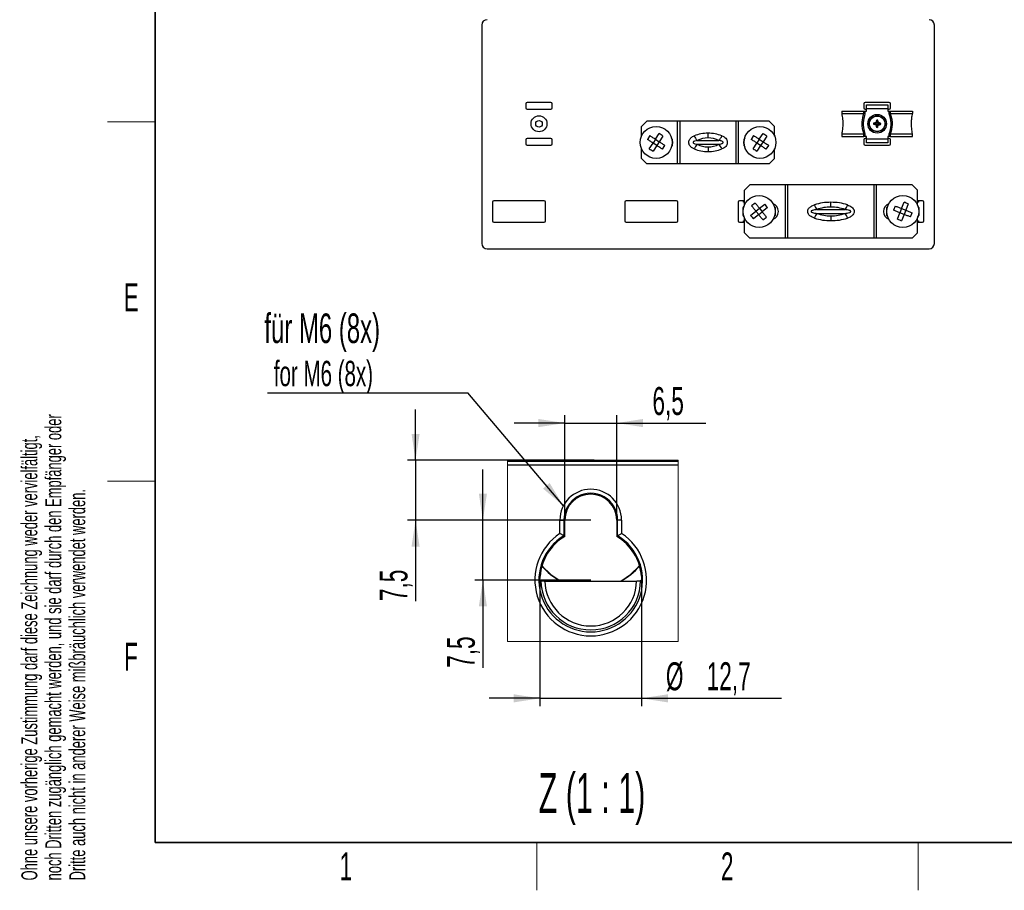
# Paper-space layout 'Blatt3' of a CAD drawing. Header units: millimetres. Extents: x 5 to 418, y 2 to 292.
# Tile 1 of 48: x 9 to 132, y 6 to 115. Entities that reach past the tile are written whole.
import ezdxf

# ---------------------------------------------------------------- set-up
doc = ezdxf.new("R2010")
doc.units = ezdxf.units.MM
doc.header["$PDSIZE"] = -1
doc.layers.add('SLD-0', color=7, linetype='Continuous')
doc.styles.add('SLDTEXTSTYLE0', font='TXT', dxfattribs={"width": 0.605})
doc.styles.add('SLDTEXTSTYLE2', font='TXT', dxfattribs={"width": 0.57})
doc.dimstyles.new('SLDDIMSTYLE3', dxfattribs={"dimtxt": 3.5, "dimasz": 3.302, "dimexe": 0, "dimexo": 0.0625, "dimgap": 0.875, "dimtad": 1, "dimrnd": 1e-09, "dimzin": 12, "dimdsep": 46, "dimtxsty": 'SLDTEXTSTYLE0', "dimsah": 1, "dimcen": 0.09, "dimadec": 0, "dimazin": 3, "dimtfac": 1, "dimtmove": 0, "dimatfit": 0, "dimfxl": 1, "dimfrac": 2, "dimtolj": 1, "dimtzin": 12, "dimarcsym": 0})
doc.dimstyles.new('SLDDIMSTYLE4', dxfattribs={"dimtxt": 3.5, "dimasz": 3.302, "dimexe": 0, "dimexo": 0.0625, "dimgap": 0.875, "dimtad": 1, "dimdec": 1, "dimrnd": 1e-09, "dimzin": 12, "dimdsep": 46, "dimtxsty": 'SLDTEXTSTYLE0', "dimsah": 1, "dimcen": 0.09, "dimadec": 0, "dimazin": 3, "dimtfac": 1, "dimtmove": 0, "dimatfit": 0, "dimfxl": 1, "dimfrac": 2, "dimtolj": 1, "dimtzin": 12, "dimarcsym": 0})
doc.dimstyles.new('SLDDIMSTYLE5', dxfattribs={"dimtxt": 0.18, "dimasz": 3.302, "dimexe": 0, "dimexo": 0.0625, "dimgap": 0, "dimtad": 0, "dimtih": 1, "dimtoh": 1, "dimdec": 0, "dimrnd": 1e-09, "dimzin": 0, "dimdsep": 46, "dimtxsty": 'Standard', "dimsah": 1, "dimcen": 0.09, "dimadec": 0, "dimazin": 0, "dimtfac": 3.302, "dimtdec": 0, "dimtofl": 0, "dimtmove": 0, "dimatfit": 3, "dimfxl": 1, "dimfrac": 2, "dimtolj": 1, "dimtzin": 0, "dimarcsym": 0})

# ---------------------------------------------------------------- blocks, each defined once
blk = doc.blocks.new('_D_20')
at = {"layer": 'SLD-0', "color": 7}
for p, q in [((58.58, 59.85), (58.58, 66.2)), ((80.94, 59.85), (57.58, 59.85)), ((58.58, 59.85), (58.58, 52.35)), ((80.52, 52.35), (57.58, 52.35)), ((58.58, 52.35), (58.58, 42.22))]:
    blk.add_line(p, q, dxfattribs=at)
for points in [[(58.58, 59.85), (59.09, 63.16), (58.08, 63.16)], [(58.58, 52.35), (58.08, 49.05), (59.09, 49.05)]]:
    blk.add_solid(points, dxfattribs=at)
at = {"layer": 'SLD-0', "color": 7, "insert": (54.07, 42.22), "char_height": 3.5, "attachment_point": 1, "rotation": 90, "style": 'SLDTEXTSTYLE0'}
blk.add_mtext('7,5', dxfattribs=at)
blk = doc.blocks.new('_D_21')
at = {"layer": 'SLD-0', "color": 7}
for p, q in [((67.01, 52.35), (67.01, 58.7)), ((80.52, 52.35), (66.01, 52.35)), ((67.01, 44.85), (67.01, 52.35)), ((80.52, 44.85), (66.01, 44.85)), ((67.01, 44.85), (67.01, 33.86))]:
    blk.add_line(p, q, dxfattribs=at)
for points in [[(67.01, 52.35), (67.52, 55.66), (66.51, 55.66)], [(67.01, 44.85), (66.51, 41.55), (67.52, 41.55)]]:
    blk.add_solid(points, dxfattribs=at)
at = {"layer": 'SLD-0', "color": 7, "insert": (62.5, 33.86), "char_height": 3.5, "attachment_point": 1, "rotation": 90, "style": 'SLDTEXTSTYLE0'}
blk.add_mtext('7,5', dxfattribs=at)
blk = doc.blocks.new('_D_22')
at = {"layer": 'SLD-0', "color": 7}
for p, q in [((77.27, 52.35), (77.27, 65.51)), ((83.77, 52.35), (83.77, 65.51)), ((77.27, 64.51), (70.92, 64.51)), ((77.27, 64.51), (83.77, 64.51)), ((83.77, 64.51), (94.92, 64.51))]:
    blk.add_line(p, q, dxfattribs=at)
for points in [[(77.27, 64.51), (73.97, 65.02), (73.97, 64)], [(83.77, 64.51), (87.07, 64), (87.07, 65.02)]]:
    blk.add_solid(points, dxfattribs=at)
at = {"layer": 'SLD-0', "color": 7, "insert": (88.24, 69.02), "char_height": 3.5, "attachment_point": 1, "style": 'SLDTEXTSTYLE0'}
blk.add_mtext('6,5', dxfattribs=at)
blk = doc.blocks.new('_D_23')
at = {"layer": 'SLD-0', "color": 7}
for p, q in [((74.16, 44.85), (74.16, 29.04)), ((86.88, 44.85), (86.88, 29.04)), ((74.16, 30.04), (67.81, 30.04)), ((74.16, 30.04), (86.88, 30.04)), ((86.88, 30.04), (104.38, 30.04))]:
    blk.add_line(p, q, dxfattribs=at)
for points in [[(74.16, 30.04), (70.86, 30.55), (70.86, 29.53)], [(86.88, 30.04), (90.18, 29.53), (90.18, 30.55)]]:
    blk.add_solid(points, dxfattribs=at)
at = {"layer": 'SLD-0', "color": 7, "char_height": 3.5, "attachment_point": 1, "style": 'SLDTEXTSTYLE0'}
for s, insert in [('%%c', (89.92, 34.55)), ('12,7', (95.03, 34.56))]:
    blk.add_mtext(s, dxfattribs=dict(at, insert=insert))
blk = doc.blocks.new('SW_NOTE_0_3')
at = {"layer": 'SLD-0', "color": 0}
blk.add_line((-25.08, 0), (0, 0), dxfattribs=at)
at = {"layer": 'SLD-0', "color": 0, "attachment_point": 1, "style": 'SLDTEXTSTYLE0'}
for s, insert, char_height in [('für M6 (8x)', (-25.49, 9.95), 3.7042), ('for M6 (8x)', (-24.3, 4.02), 3.175)]:
    blk.add_mtext(s, dxfattribs=dict(at, insert=insert, char_height=char_height))

psp = doc.layouts.new('Blatt3')

# ---------------------------------------------------------------- linework, layer by layer
at = {"color": 7, "linetype": 'Continuous', "lineweight": 25}
for p, q in [((66.8713, 114.3548), (66.8713, 86.9881)), ((123.538, 86.9881), (123.538, 114.3548)), ((72.3713, 104.4881), (72.3713, 103.9881)), ((75.538, 104.6548), (72.538, 104.6548)), ((72.538, 103.8215), (75.538, 103.8215)), ((75.7046, 103.9881), (75.7046, 104.4881)), ((111.938, 103.5715), (111.938, 103.2682)), ((111.938, 103.5715), (114.7243, 103.5715)), ((114.7046, 104.4881), (114.7046, 103.9881)), ((114.7243, 103.268), (114.7243, 103.5715)), ((114.7243, 103.5715), (114.848, 103.5715)), ((114.848, 103.5715), (114.848, 103.2463)), ((114.848, 103.5715), (115.038, 103.5715)), ((117.8713, 104.6548), (114.8713, 104.6548)), ((114.8713, 103.8215), (115.038, 103.8215)), ((115.038, 104.3548), (117.7046, 104.3548)), ((115.038, 103.8548), (115.038, 104.3548)), ((117.7046, 103.8548), (115.038, 103.8548)), ((115.038, 103.5715), (115.038, 103.8548)), ((117.7046, 104.3548), (117.7046, 103.8548)), ((117.7046, 103.8548), (117.7046, 103.5715)), ((117.7046, 103.8215), (117.8713, 103.8215)), ((117.7046, 103.5715), (117.8946, 103.5715)), ((117.8946, 103.2463), (117.8946, 103.5715)), ((117.8946, 103.5715), (118.0183, 103.5715)), ((118.0183, 103.5715), (118.0183, 103.268)), ((118.0183, 103.5715), (120.8046, 103.5715)), ((118.038, 103.9881), (118.038, 104.4881)), ((120.8046, 103.5715), (120.8046, 103.2682)), ((87.538, 102.3215), (86.8713, 101.6548)), ((91.3858, 102.3215), (87.538, 102.3215)), ((91.3858, 96.9881), (91.3858, 102.3215)), ((91.6913, 102.3215), (91.3858, 102.3215)), ((91.6913, 96.9881), (91.6913, 102.3215)), ((98.7179, 102.3215), (91.6913, 102.3215)), ((98.7179, 96.9881), (98.7179, 102.3215)), ((99.0234, 102.3215), (98.7179, 102.3215)), ((99.0234, 96.9881), (99.0234, 102.3215)), ((102.8713, 102.3215), (99.0234, 102.3215)), ((103.538, 101.6548), (102.8713, 102.3215)), ((111.938, 103.2682), (114.7212, 103.2682)), ((114.7212, 103.2682), (114.7243, 103.268)), ((116.3855, 102.3449), (116.3229, 102.4344)), ((116.3819, 102.254), (116.3855, 102.3449)), ((116.3855, 102.3449), (116.455, 102.4292)), ((118.0183, 103.268), (118.0214, 103.2682)), ((118.0214, 103.2682), (120.8046, 103.2682)), ((86.8713, 100.4541), (86.8713, 101.6548)), ((103.538, 100.4541), (103.538, 101.6548)), ((116.0145, 102.0024), (115.925, 101.9398)), ((116.0145, 102.0024), (115.9303, 102.0719)), ((116.1054, 101.9988), (116.0145, 102.0024)), ((116.3158, 102.0483), (116.1054, 101.9988)), ((116.1054, 101.9988), (116.3112, 101.9327)), ((116.3112, 101.9327), (116.2085, 101.8378)), ((116.3158, 102.0483), (116.2209, 102.151)), ((116.3571, 101.6314), (116.2875, 101.5471)), ((116.3112, 101.9327), (116.3607, 101.7223)), ((116.3819, 102.254), (116.3158, 102.0483)), ((116.3607, 101.7223), (116.3571, 101.6314)), ((116.3571, 101.6314), (116.4197, 101.5418)), ((116.3607, 101.7223), (116.4268, 101.928)), ((116.4314, 102.0436), (116.3819, 102.254)), ((116.4268, 101.928), (116.6372, 101.9775)), ((116.4268, 101.928), (116.5216, 101.8253)), ((116.4314, 102.0436), (116.5341, 102.1385)), ((116.6372, 101.9775), (116.4314, 102.0436)), ((116.6372, 101.9775), (116.728, 101.9739)), ((116.728, 101.9739), (116.8176, 102.0365)), ((116.728, 101.9739), (116.8123, 101.9044)), ((72.3713, 99.9881), (72.3713, 99.4881)), ((75.538, 100.1548), (72.538, 100.1548)), ((75.7046, 99.4881), (75.7046, 99.9881)), ((87.9108, 100.5119), (87.6009, 100.0375)), ((88.6224, 100.047), (88.3125, 99.5726)), ((88.6224, 100.047), (89.0873, 100.7586)), ((88.6224, 100.047), (89.0968, 99.737)), ((89.5617, 100.4486), (89.0968, 99.737)), ((90.7046, 100.0715), (90.7046, 99.2381)), ((93.8466, 99.8905), (96.5626, 99.8905)), ((95.2046, 100.2155), (95.2046, 100.8047)), ((99.7046, 99.2381), (99.7046, 100.0715)), ((100.9108, 100.5119), (100.6009, 100.0375)), ((101.6224, 100.047), (101.3125, 99.5726)), ((101.6224, 100.047), (102.0873, 100.7586)), ((101.6224, 100.047), (102.0968, 99.737)), ((102.5617, 100.4486), (102.0968, 99.737)), ((111.938, 100.7081), (114.7212, 100.7081)), ((111.938, 100.7081), (111.938, 100.4048)), ((111.938, 100.4048), (114.7243, 100.4048)), ((114.7046, 99.9881), (114.7046, 99.4881)), ((114.7243, 100.7083), (114.7212, 100.7081)), ((114.7243, 100.4048), (114.7243, 100.7083)), ((114.848, 100.4048), (114.7243, 100.4048)), ((114.848, 100.73), (114.848, 100.4048)), ((115.038, 100.4048), (114.848, 100.4048)), ((115.038, 100.1548), (114.8713, 100.1548)), ((115.038, 100.1215), (115.038, 100.4048)), ((115.038, 100.1215), (117.7046, 100.1215)), ((115.038, 99.6215), (115.038, 100.1215)), ((117.7046, 100.4048), (117.7046, 100.1215)), ((117.8946, 100.4048), (117.7046, 100.4048)), ((117.8713, 100.1548), (117.7046, 100.1548)), ((117.7046, 100.1215), (117.7046, 99.6215)), ((117.8946, 100.4048), (117.8946, 100.73)), ((118.0183, 100.4048), (117.8946, 100.4048)), ((118.0183, 100.7083), (118.0183, 100.4048)), ((118.0214, 100.7081), (118.0183, 100.7083)), ((118.0183, 100.4048), (120.8046, 100.4048)), ((118.0214, 100.7081), (120.8046, 100.7081)), ((118.038, 99.4881), (118.038, 99.9881)), ((120.8046, 100.4048), (120.8046, 100.7081)), ((72.538, 99.3215), (75.538, 99.3215)), ((86.8713, 97.6548), (86.8713, 98.8555)), ((87.8476, 98.861), (88.3125, 99.5726)), ((88.7869, 99.2627), (88.3125, 99.5726)), ((88.7869, 99.2627), (88.322, 98.5511)), ((89.0968, 99.737), (88.7869, 99.2627)), ((89.4985, 98.7977), (89.8084, 99.2721)), ((93.8466, 99.4191), (96.5626, 99.4191)), ((95.2046, 99.0942), (95.2046, 98.5049)), ((100.8476, 98.861), (101.3125, 99.5726)), ((101.7869, 99.2627), (101.3125, 99.5726)), ((101.7869, 99.2627), (101.322, 98.5511)), ((102.0968, 99.737), (101.7869, 99.2627)), ((102.4985, 98.7977), (102.8084, 99.2721)), ((103.538, 97.6548), (103.538, 98.8555)), ((114.8713, 99.3215), (117.8713, 99.3215)), ((117.7046, 99.6215), (115.038, 99.6215)), ((86.8713, 97.6548), (87.538, 96.9881)), ((102.8713, 96.9881), (103.538, 97.6548)), ((91.3858, 96.9881), (87.538, 96.9881)), ((91.6913, 96.9881), (91.3858, 96.9881)), ((98.7179, 96.9881), (91.6913, 96.9881)), ((99.0234, 96.9881), (98.7179, 96.9881)), ((102.8713, 96.9881), (99.0234, 96.9881)), ((100.4213, 94.3381), (99.7546, 93.6715)), ((104.8798, 94.3381), (100.4213, 94.3381)), ((104.8798, 87.6715), (104.8798, 94.3381)), ((105.1883, 94.3381), (104.8798, 94.3381)), ((105.1883, 87.6715), (105.1883, 94.3381)), ((115.9876, 94.3381), (105.1883, 94.3381)), ((115.9876, 87.6715), (115.9876, 94.3381)), ((116.2961, 94.3381), (115.9876, 94.3381)), ((116.2961, 87.6715), (116.2961, 94.3381)), ((120.7546, 94.3381), (116.2961, 94.3381)), ((121.4213, 93.6715), (120.7546, 94.3381)), ((99.7546, 91.8041), (99.7546, 93.6715)), ((121.4213, 91.8041), (121.4213, 93.6715)), ((68.2046, 92.1881), (68.2046, 89.8215)), ((74.7046, 92.3548), (68.3713, 92.3548)), ((74.8713, 89.8215), (74.8713, 92.1881)), ((84.7713, 92.1881), (84.7713, 89.8215)), ((91.2713, 92.3548), (84.938, 92.3548)), ((91.438, 89.8215), (91.438, 92.1881)), ((98.9713, 92.1881), (98.9713, 89.8215)), ((99.7546, 92.3548), (99.138, 92.3548)), ((99.588, 92.3548), (99.588, 92.203)), ((99.588, 90.5158), (99.588, 91.4939)), ((99.738, 92.1423), (99.738, 92.3548)), ((101.0973, 92.065), (100.6561, 91.7094)), ((101.1896, 91.0476), (101.6307, 91.4032)), ((101.6307, 91.4032), (102.2925, 91.9367)), ((101.6307, 91.4032), (101.9864, 90.962)), ((102.6481, 91.4955), (101.9864, 90.962)), ((103.3319, 91.9839), (103.3384, 92.0046)), ((103.4991, 91.6308), (103.4853, 91.6374)), ((103.588, 91.4939), (103.588, 90.5158)), ((108.8148, 91.2405), (112.3611, 91.2405)), ((110.588, 91.5655), (110.588, 92.1547)), ((117.588, 90.5158), (117.588, 91.4939)), ((117.6906, 91.6374), (117.6768, 91.6308)), ((117.8375, 92.0046), (117.844, 91.9839)), ((118.6376, 91.6842), (118.4297, 91.1571)), ((119.4283, 91.3723), (119.2204, 90.8452)), ((119.4283, 91.3723), (119.7402, 92.1631)), ((119.4283, 91.3723), (119.9555, 91.1644)), ((120.2674, 91.9552), (119.9555, 91.1644)), ((122.038, 92.3548), (121.4213, 92.3548)), ((121.438, 92.3548), (121.438, 92.1423)), ((121.588, 92.203), (121.588, 92.3548)), ((121.588, 91.4939), (121.588, 90.5158)), ((122.2046, 89.8215), (122.2046, 92.1881)), ((99.7546, 88.3381), (99.7546, 90.2055)), ((100.5278, 90.5142), (101.1896, 91.0476)), ((101.5452, 90.6064), (100.8834, 90.073)), ((101.5452, 90.6064), (101.1896, 91.0476)), ((101.5452, 90.6064), (101.9864, 90.962)), ((102.0786, 89.9446), (102.5198, 90.3003)), ((103.3384, 90.005), (103.3319, 90.0257)), ((103.4853, 90.3722), (103.4991, 90.3788)), ((108.8148, 90.7691), (112.3611, 90.7691)), ((110.588, 90.4442), (110.588, 89.8549)), ((117.6768, 90.3788), (117.6906, 90.3722)), ((117.844, 90.0257), (117.8375, 90.005)), ((118.9086, 90.0545), (119.2204, 90.8452)), ((119.7476, 90.6373), (119.2204, 90.8452)), ((119.7476, 90.6373), (119.4357, 89.8466)), ((119.9555, 91.1644), (119.7476, 90.6373)), ((120.5383, 90.3254), (120.7462, 90.8526)), ((121.4213, 88.3381), (121.4213, 90.2055)), ((68.3713, 89.6548), (74.7046, 89.6548)), ((84.938, 89.6548), (91.2713, 89.6548)), ((99.138, 89.6548), (99.7546, 89.6548)), ((99.588, 89.8067), (99.588, 89.6548)), ((99.738, 89.6548), (99.738, 89.8674)), ((121.4213, 89.6548), (122.038, 89.6548)), ((121.438, 89.8674), (121.438, 89.6548)), ((121.588, 89.6548), (121.588, 89.8067)), ((99.7546, 88.3381), (100.4213, 87.6715)), ((104.8798, 87.6715), (100.4213, 87.6715)), ((105.1883, 87.6715), (104.8798, 87.6715)), ((115.9876, 87.6715), (105.1883, 87.6715)), ((116.2961, 87.6715), (115.9876, 87.6715)), ((120.7546, 87.6715), (116.2961, 87.6715)), ((120.7546, 87.6715), (121.4213, 88.3381)), ((67.538, 86.3215), (122.8713, 86.3215)), ((70.1001, 59.8548), (91.4689, 59.8548)), ((70.1001, 59.7412), (91.4689, 59.7412)), ((91.4689, 59.2412), (70.1001, 59.2412)), ((76.655, 50.6816), (76.655, 52.3548)), ((76.655, 52.3548), (77.155, 52.3548)), ((77.155, 52.3548), (77.155, 50.4068)), ((77.155, 52.3548), (77.2686, 52.3548)), ((77.2686, 50.3424), (77.2686, 52.3548)), ((83.8822, 52.3548), (83.7686, 52.3548)), ((83.7686, 52.3548), (83.7686, 50.3424)), ((84.3821, 52.3548), (83.8822, 52.3548)), ((83.8822, 50.4068), (83.8822, 52.3548)), ((84.3821, 52.3548), (84.3821, 50.6816)), ((77.155, 50.4068), (77.2686, 50.3424)), ((77.2511, 50.3117), (77.2686, 50.3424)), ((83.7686, 50.3424), (83.8822, 50.4068)), ((83.7686, 50.3424), (83.786, 50.3117)), ((74.2729, 44.7412), (74.1668, 44.8462)), ((74.773, 44.7326), (86.2641, 44.7326)), ((86.8703, 44.8462), (86.7643, 44.7412))]:
    psp.add_line(p, q, dxfattribs=at)
at = {"color": 7, "linetype": 'Continuous', "lineweight": 25, "flags": 128}
for points in [[(99.7546, 91.6812), (99.7371, 91.6667), (99.6768, 91.6308)], [(121.4213, 91.6812), (121.4388, 91.6667), (121.4991, 91.6308)], [(99.7546, 90.3284), (99.7371, 90.3429), (99.6768, 90.3788)], [(121.4213, 90.3284), (121.4388, 90.3429), (121.4991, 90.3788)], [(74.4122, 46.6341), (75.5307, 45.5478), (76.7746, 44.7326)], [(84.2626, 44.7326), (85.5065, 45.5478), (86.625, 46.6341)]]:
    psp.add_lwpolyline(points, dxfattribs=at)
at = {"color": 7, "linetype": 'Continuous', "lineweight": 18, "flags": 128}
psp.add_lwpolyline([(70.1001, 59.8548), (70.1001, 59.7412), (70.1001, 59.2412), (70.1001, 37.161), (91.4689, 37.161), (91.4689, 59.2412), (91.4689, 59.7412), (91.4689, 59.8548)], dxfattribs=at)
at = {"color": 7, "linetype": 'Continuous', "lineweight": 25}
for centre, radius in [((74.038, 101.9881), 1), ((74.038, 101.9881), 0.4167), ((116.3713, 101.9881), 1.1667), ((116.3713, 101.9881), 1), ((116.3713, 101.9881), 0.9667), ((88.7046, 99.6548), 2), ((101.7046, 99.6548), 2), ((101.588, 91.0048), 2), ((119.588, 91.0048), 2)]:
    psp.add_circle(centre, radius, dxfattribs=at)
for centre, radius, start, end in [((67.538, 114.3548), 0.6667, 90, 180), ((122.8713, 114.3548), 0.6667, 0, 90), ((72.538, 104.4881), 0.1667, 90, 180), ((72.538, 103.9881), 0.1667, 180, 270), ((75.538, 104.4881), 0.1667, 0, 90), ((75.538, 103.9881), 0.1667, 270, 0), ((114.8713, 104.4881), 0.1667, 90, 180), ((114.8713, 103.9881), 0.1667, 180, 270), ((117.8713, 104.4881), 0.1667, 0, 90), ((117.8713, 103.9881), 0.1667, 270, 0), ((123.2355, 99.7875), 7.4021, 159.047083, 161.379026), ((116.0824, 94.742), 7.6962, 87.224509, 88.208984), ((109.3537, 100.341), 7.4021, 14.054468, 16.38641), ((123.6174, 101.6992), 7.6962, 177.224509, 178.208984), ((118.572, 108.8524), 7.4021, 249.047083, 251.379026), ((118.0185, 94.9705), 7.4021, 104.054468, 106.38641), ((123.3889, 103.6353), 7.4021, 194.054468, 196.38641), ((116.6602, 109.2343), 7.6962, 267.224509, 268.208984), ((109.5071, 104.1888), 7.4021, 339.047083, 341.379026), ((114.7241, 109.0058), 7.4021, 284.054468, 286.38641), ((114.1706, 95.1239), 7.4021, 69.047083, 71.379026), ((109.1252, 102.2771), 7.6962, 357.224509, 358.208984), ((72.538, 99.9881), 0.1667, 90, 180), ((75.538, 99.9881), 0.1667, 0, 90), ((89.7046, 99.6548), 1.0833, 327.45282, 32.54718), ((95.1392, 101.1333), 1.7931, 201.375528, 223.876361), ((95.2046, 97.2155), 3, 90, 116.914792), ((95.2046, 97.2155), 3, 63.085208, 90), ((95.2701, 101.1333), 1.7931, 316.123639, 338.624472), ((100.7046, 99.6548), 1.0833, 147.45282, 212.54718), ((114.8713, 99.9881), 0.1667, 90, 180), ((117.8713, 99.9881), 0.1667, 0, 90), ((72.538, 99.4881), 0.1667, 180, 270), ((75.538, 99.4881), 0.1667, 270, 0), ((95.1392, 98.1763), 1.7931, 136.123639, 158.624472), ((95.2046, 102.0942), 3, 243.085208, 270), ((95.2046, 102.0942), 3, 270, 296.914792), ((95.2701, 98.1763), 1.7931, 21.375528, 43.876361), ((114.8713, 99.4881), 0.1667, 180, 270), ((117.8713, 99.4881), 0.1667, 270, 0), ((68.3713, 92.1881), 0.1667, 90, 180), ((74.7046, 92.1881), 0.1667, 0, 90), ((84.938, 92.1881), 0.1667, 90, 180), ((91.2713, 92.1881), 0.1667, 0, 90), ((99.138, 92.1881), 0.1667, 90, 180), ((99.5546, 91.9048), 0.3, 52.330113, 83.62063), ((99.738, 91.4939), 0.15, 114.042076, 180), ((102.9213, 91.0048), 1.0833, 291.283369, 68.716631), ((103.438, 91.4939), 0.15, 0, 65.957924), ((110.5273, 92.4681), 2.107, 197.634414, 215.6346), ((110.588, 86.5655), 5, 90, 110.770495), ((110.588, 86.5655), 5, 69.229505, 90), ((110.6487, 92.4681), 2.107, 324.3654, 342.365586), ((118.2546, 91.0048), 1.0833, 111.283369, 248.716631), ((117.738, 91.4939), 0.15, 114.042076, 180), ((121.6213, 91.9048), 0.3, 96.37937, 127.669887), ((121.438, 91.4939), 0.15, 0, 65.957924), ((122.038, 92.1881), 0.1667, 0, 90), ((99.738, 90.5158), 0.15, 180, 245.957924), ((103.438, 90.5158), 0.15, 294.042076, 0), ((110.5273, 89.5416), 2.107, 144.3654, 162.365586), ((110.588, 95.4442), 5, 249.229505, 270), ((110.588, 95.4442), 5, 270, 290.770495), ((110.6487, 89.5416), 2.107, 17.634414, 35.6346), ((117.738, 90.5158), 0.15, 180, 245.957924), ((121.438, 90.5158), 0.15, 294.042076, 0), ((68.3713, 89.8215), 0.1667, 180, 270), ((74.7046, 89.8215), 0.1667, 270, 0), ((84.938, 89.8215), 0.1667, 180, 270), ((91.2713, 89.8215), 0.1667, 270, 0), ((99.138, 89.8215), 0.1667, 180, 270), ((99.5546, 90.1048), 0.3, 276.37937, 307.669887), ((121.6213, 90.1048), 0.3, 232.330113, 263.62063), ((122.038, 89.8215), 0.1667, 270, 0), ((67.538, 86.9881), 0.6667, 180, 270), ((122.8713, 86.9881), 0.6667, 270, 0), ((80.5186, 52.3548), 3.8635, 0.00011, 179.99989), ((80.5186, 52.3548), 3.3636, 359.999909, 180.000091), ((80.5186, 52.3548), 3.25, 0.0001, 179.9999), ((80.5186, 44.8548), 6.9913, 123.546713, 56.453287), ((80.5186, 44.8548), 6.4914, 121.209028, 58.790972), ((80.5186, 44.8548), 6.3603, 120.912005, 175.569523), ((80.5186, 44.8548), 6.3603, 4.430458, 59.088076), ((80.518, 51.8017), 8.0165, 220.325464, 241.861999), ((80.5186, 51.8023), 8.0174, 298.139206, 319.673421), ((80.5186, 44.8548), 6.2468, 181.042221, 358.957779), ((80.5186, 44.8548), 5.7468, 181.218291, 358.781709)]:
    psp.add_arc(centre, radius, start, end, dxfattribs=at)
for centre, major_axis, ratio, start_param, end_param in [((95.2046, 97.8047), (3.8333, 0), 0.7826087, 1.57079633, 2.04054806), ((95.2046, 97.8047), (3.8333, 0), 0.7826087, 1.10104459, 1.57079633), ((95.2046, 101.5049), (3.8333, 0), 0.7826087, 4.24263724, 4.71238898), ((95.2046, 101.5049), (3.8333, 0), 0.7826087, 4.71238898, 5.18214072), ((110.588, 87.1547), (5.8333, 0), 0.85714286, 1.57079633, 1.93330985), ((110.588, 87.1547), (5.8333, 0), 0.85714286, 1.2082828, 1.57079633), ((110.588, 94.8549), (5.8333, 0), 0.85714286, 4.34987545, 4.71238898), ((110.588, 94.8549), (5.8333, 0), 0.85714286, 4.71238898, 5.07490251)]:
    psp.add_ellipse(centre, major_axis=major_axis, ratio=ratio, start_param=start_param, end_param=end_param, dxfattribs=at)
for points, knots in [([(111.938, 103.2682), (111.9799, 103.031), (112.0648, 102.5512), (112.0804, 101.8727), (112.0389, 101.2536), (111.9717, 100.8907), (111.938, 100.7081)], [0, 0, 0, 0, 0.28121999, 0.56863169, 0.78296729, 1, 1, 1, 1]), ([(114.7212, 100.7081), (114.6984, 100.7786), (114.6149, 101.0368), (114.5173, 101.5023), (114.4867, 102.0986), (114.5505, 102.6964), (114.6639, 103.0762), (114.7212, 103.2682)], [0, 0, 0, 0, 0.08527269, 0.31229612, 0.54473721, 0.76975296, 1, 1, 1, 1]), ([(114.848, 103.2463), (114.7425, 102.8676), (114.5326, 102.1143), (114.6712, 101.2438), (114.8222, 100.8049), (114.848, 100.73)], [0, 0, 0, 0, 0.45604649, 0.90708847, 1, 1, 1, 1]), ([(114.7243, 103.268), (114.7383, 103.2655), (114.7663, 103.2606), (114.8109, 103.2529), (114.8383, 103.248), (114.8471, 103.2465), (114.848, 103.2463)], [0, 0, 0, 0, 0.40397967, 0.80779985, 0.98184659, 1, 1, 1, 1]), ([(118.0183, 103.268), (118.0043, 103.2655), (117.9762, 103.2606), (117.9316, 103.2528), (117.9042, 103.248), (117.8954, 103.2465), (117.8946, 103.2463)], [0, 0, 0, 0, 0.40466307, 0.80916563, 0.9818463, 1, 1, 1, 1]), ([(117.8946, 100.73), (117.9204, 100.8049), (118.0714, 101.2438), (118.21, 102.1143), (118.0001, 102.8676), (117.8946, 103.2463)], [0, 0, 0, 0, 0.09291153, 0.54395351, 1, 1, 1, 1]), ([(118.0214, 103.2682), (118.0776, 103.0804), (118.1912, 102.7008), (118.2556, 102.1078), (118.226, 101.5073), (118.1291, 101.0415), (118.0442, 100.7786), (118.0214, 100.7081)], [0, 0, 0, 0, 0.22522685, 0.45526048, 0.68210292, 0.9147273, 1, 1, 1, 1]), ([(120.8046, 100.7081), (120.7627, 100.9453), (120.6778, 101.4251), (120.6622, 102.1036), (120.7037, 102.7227), (120.7709, 103.0856), (120.8046, 103.2682)], [0, 0, 0, 0, 0.28121999, 0.56863169, 0.78296729, 1, 1, 1, 1]), ([(88.3125, 99.5726), (88.1928, 99.6508), (87.9521, 99.808), (87.7184, 99.9607), (87.6009, 100.0375)], [0, 0, 0, 0, 0.49705285, 1, 1, 1, 1]), ([(87.9108, 100.5119), (88.027, 100.436), (88.2606, 100.2833), (88.5013, 100.1261), (88.6224, 100.047)], [0, 0, 0, 0, 0.49705285, 1, 1, 1, 1]), ([(89.5617, 100.4486), (89.4828, 100.5002), (89.3247, 100.6035), (89.1666, 100.7068), (89.0873, 100.7586)], [0, 0, 0, 0, 0.49863245, 1, 1, 1, 1]), ([(93.4694, 98.8299), (93.4061, 98.8574), (93.2783, 98.913), (93.1215, 99.018), (92.9952, 99.1362), (92.9116, 99.2477), (92.8544, 99.3585), (92.8199, 99.4563), (92.7992, 99.5583), (92.7927, 99.6619), (92.7999, 99.7499), (92.8177, 99.843), (92.8486, 99.9401), (92.907, 100.0542), (92.9849, 100.1601), (93.101, 100.2755), (93.2604, 100.388), (93.3991, 100.4489), (93.4694, 100.4798)], [0, 0, 0, 0, 0.09381258, 0.18925221, 0.25849208, 0.32952246, 0.37409186, 0.4197059, 0.46010148, 0.5024096, 0.54616522, 0.56769759, 0.61958181, 0.67337435, 0.73304624, 0.79410289, 0.89573899, 1, 1, 1, 1]), ([(93.8466, 99.8905), (93.7492, 99.8743), (93.6029, 99.85), (93.4464, 99.7923), (93.3737, 99.747), (93.3396, 99.7145), (93.3215, 99.6804), (93.3173, 99.6514), (93.3246, 99.6209), (93.3478, 99.5848), (93.4248, 99.5234), (93.5963, 99.4614), (93.7531, 99.4349), (93.8466, 99.4191)], [0, 0, 0, 0, 0.24342876, 0.3653335, 0.41027766, 0.45551868, 0.47954137, 0.50377084, 0.52510624, 0.55474034, 0.60726807, 0.76576502, 1, 1, 1, 1]), ([(96.5626, 99.4191), (96.6601, 99.4353), (96.8063, 99.4596), (96.9629, 99.5173), (97.0356, 99.5627), (97.0697, 99.5951), (97.0878, 99.6292), (97.092, 99.6582), (97.0847, 99.6887), (97.0615, 99.7248), (96.9845, 99.7863), (96.813, 99.8482), (96.6562, 99.8747), (96.5626, 99.8905)], [0, 0, 0, 0, 0.24342876, 0.3653335, 0.41027766, 0.45551868, 0.47954137, 0.50377084, 0.52510624, 0.55474034, 0.60726807, 0.76576502, 1, 1, 1, 1]), ([(96.9398, 100.4798), (97.0656, 100.4206), (97.2845, 100.3175), (97.496, 100.0845), (97.5823, 99.8884), (97.617, 99.717), (97.6157, 99.593), (97.5835, 99.4242), (97.506, 99.242), (97.2936, 98.9985), (97.0766, 98.895), (96.9398, 98.8299)], [0, 0, 0, 0, 0.18936673, 0.32956515, 0.41973963, 0.46025351, 0.54620736, 0.56780279, 0.6733359, 0.79409535, 1, 1, 1, 1]), ([(101.3125, 99.5726), (101.1928, 99.6508), (100.9521, 99.808), (100.7184, 99.9607), (100.6009, 100.0375)], [0, 0, 0, 0, 0.49705285, 1, 1, 1, 1]), ([(100.9108, 100.5119), (101.027, 100.436), (101.2606, 100.2833), (101.5013, 100.1261), (101.6224, 100.047)], [0, 0, 0, 0, 0.49705285, 1, 1, 1, 1]), ([(102.5617, 100.4486), (102.4828, 100.5002), (102.3247, 100.6035), (102.1666, 100.7068), (102.0873, 100.7586)], [0, 0, 0, 0, 0.49863245, 1, 1, 1, 1]), ([(114.7243, 100.7083), (114.7383, 100.7108), (114.7664, 100.7157), (114.811, 100.7235), (114.8383, 100.7283), (114.8471, 100.7298), (114.848, 100.73)], [0, 0, 0, 0, 0.40466307, 0.80916563, 0.9818463, 1, 1, 1, 1]), ([(118.0183, 100.7083), (118.0043, 100.7108), (117.9763, 100.7156), (117.9317, 100.7234), (117.9043, 100.7283), (117.8954, 100.7298), (117.8946, 100.73)], [0, 0, 0, 0, 0.403979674, 0.807799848, 0.981846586, 1, 1, 1, 1]), ([(87.8476, 98.861), (87.9264, 98.8095), (88.0845, 98.7062), (88.2427, 98.6029), (88.322, 98.5511)], [0, 0, 0, 0, 0.49863245, 1, 1, 1, 1]), ([(89.4985, 98.7977), (89.3823, 98.8736), (89.1486, 99.0263), (88.9079, 99.1836), (88.7869, 99.2627)], [0, 0, 0, 0, 0.49705285, 1, 1, 1, 1]), ([(89.0968, 99.737), (89.2164, 99.6589), (89.4571, 99.5016), (89.6908, 99.3489), (89.8084, 99.2721)], [0, 0, 0, 0, 0.49705285, 1, 1, 1, 1]), ([(100.8476, 98.861), (100.9264, 98.8095), (101.0845, 98.7062), (101.2427, 98.6029), (101.322, 98.5511)], [0, 0, 0, 0, 0.49863245, 1, 1, 1, 1]), ([(102.4985, 98.7977), (102.3823, 98.8736), (102.1486, 99.0263), (101.9079, 99.1836), (101.7869, 99.2627)], [0, 0, 0, 0, 0.49705285, 1, 1, 1, 1]), ([(102.0968, 99.737), (102.2164, 99.6589), (102.4571, 99.5016), (102.6908, 99.3489), (102.8084, 99.2721)], [0, 0, 0, 0, 0.49705285, 1, 1, 1, 1]), ([(99.7546, 92.1283), (99.7531, 92.1297), (99.7484, 92.1339), (99.7423, 92.1389), (99.7384, 92.142), (99.7381, 92.1422), (99.738, 92.1423)], [0, 0, 0, 0, 0.16598672, 0.50385062, 0.84387945, 1, 1, 1, 1]), ([(101.1896, 91.0476), (101.0999, 91.1589), (100.9194, 91.3827), (100.7442, 91.6001), (100.6561, 91.7094)], [0, 0, 0, 0, 0.49705285, 1, 1, 1, 1]), ([(101.0973, 92.065), (101.1844, 91.957), (101.3595, 91.7397), (101.54, 91.5158), (101.6307, 91.4032)], [0, 0, 0, 0, 0.49705285, 1, 1, 1, 1]), ([(102.6481, 91.4955), (102.589, 91.5688), (102.4705, 91.7159), (102.3519, 91.8629), (102.2925, 91.9367)], [0, 0, 0, 0, 0.49863245, 1, 1, 1, 1]), ([(108.5193, 90.1799), (108.422, 90.2151), (108.2247, 90.2866), (108.0106, 90.4191), (107.8696, 90.5495), (107.7952, 90.6415), (107.7402, 90.7351), (107.7073, 90.8156), (107.6865, 90.896), (107.6765, 90.9746), (107.6781, 91.0508), (107.6898, 91.1307), (107.7134, 91.2132), (107.761, 91.3156), (107.8333, 91.42), (107.9483, 91.538), (108.1039, 91.6502), (108.3016, 91.7529), (108.4453, 91.8036), (108.5193, 91.8298)], [0, 0, 0, 0, 0.12484967, 0.25300936, 0.30433917, 0.35661652, 0.39363592, 0.43148102, 0.45662992, 0.48830907, 0.52090722, 0.54237542, 0.57984693, 0.6184927, 0.6730678, 0.72932073, 0.81635629, 0.90546205, 1, 1, 1, 1]), ([(108.8148, 91.2405), (108.6343, 91.2193), (108.4085, 91.1928), (108.1767, 91.1038), (108.1143, 91.0576), (108.096, 91.025), (108.0924, 91.0047), (108.0963, 90.9835), (108.1115, 90.9576), (108.1644, 90.9117), (108.3964, 90.8177), (108.6286, 90.7907), (108.8148, 90.7691)], [0, 0, 0, 0, 0.34413246, 0.43028677, 0.47373, 0.48814128, 0.50012206, 0.51212078, 0.52805452, 0.55620711, 0.64405917, 1, 1, 1, 1]), ([(112.3611, 90.7691), (112.5416, 90.7903), (112.7674, 90.8168), (112.9992, 90.9058), (113.0617, 90.952), (113.0799, 90.9846), (113.0835, 91.005), (113.0797, 91.0261), (113.0645, 91.052), (113.0115, 91.098), (112.7795, 91.192), (112.5473, 91.2189), (112.3611, 91.2405)], [0, 0, 0, 0, 0.34413246, 0.43028677, 0.47373, 0.48814128, 0.50012206, 0.51212078, 0.52805452, 0.55620711, 0.64405917, 1, 1, 1, 1]), ([(112.6566, 91.8298), (112.853, 91.7532), (113.1299, 91.6452), (113.3804, 91.3833), (113.4605, 91.2253), (113.4966, 91.0863), (113.5019, 90.9862), (113.4812, 90.8454), (113.4152, 90.6735), (113.2141, 90.4412), (112.9416, 90.281), (112.7305, 90.2061), (112.6566, 90.1799)], [0, 0, 0, 0, 0.25277193, 0.35640993, 0.43126388, 0.45648233, 0.52070562, 0.5422332, 0.61828063, 0.72903211, 0.90520061, 1, 1, 1, 1]), ([(118.6376, 91.6842), (118.7667, 91.6333), (119.0263, 91.5309), (119.2938, 91.4254), (119.4283, 91.3723)], [0, 0, 0, 0, 0.49705285, 1, 1, 1, 1]), ([(120.2674, 91.9552), (120.1797, 91.9897), (120.004, 92.059), (119.8283, 92.1283), (119.7402, 92.1631)], [0, 0, 0, 0, 0.49863245, 1, 1, 1, 1]), ([(121.438, 92.1423), (121.4376, 92.142), (121.437, 92.1415), (121.432, 92.1375), (121.4266, 92.1332), (121.4225, 92.1294), (121.4213, 92.1283)], [0, 0, 0, 0, 0.2842036, 0.56767459, 0.86779494, 1, 1, 1, 1]), ([(100.5278, 90.5142), (100.5869, 90.4408), (100.7054, 90.2938), (100.824, 90.1467), (100.8834, 90.073)], [0, 0, 0, 0, 0.49863245, 1, 1, 1, 1]), ([(102.0786, 89.9446), (101.9915, 90.0527), (101.8164, 90.27), (101.6359, 90.4938), (101.5452, 90.6064)], [0, 0, 0, 0, 0.497052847, 1, 1, 1, 1]), ([(101.9864, 90.962), (102.0761, 90.8508), (102.2565, 90.6269), (102.4317, 90.4096), (102.5198, 90.3003)], [0, 0, 0, 0, 0.49705285, 1, 1, 1, 1]), ([(119.2204, 90.8452), (119.0875, 90.8976), (118.82, 91.0031), (118.5603, 91.1055), (118.4297, 91.1571)], [0, 0, 0, 0, 0.49705285, 1, 1, 1, 1]), ([(118.9086, 90.0545), (118.9962, 90.0199), (119.1719, 89.9506), (119.3476, 89.8813), (119.4357, 89.8466)], [0, 0, 0, 0, 0.49863245, 1, 1, 1, 1]), ([(120.5383, 90.3254), (120.4092, 90.3763), (120.1496, 90.4787), (119.8821, 90.5842), (119.7476, 90.6373)], [0, 0, 0, 0, 0.49705285, 1, 1, 1, 1]), ([(119.9555, 91.1644), (120.0884, 91.112), (120.3559, 91.0065), (120.6156, 90.9041), (120.7462, 90.8526)], [0, 0, 0, 0, 0.49705285, 1, 1, 1, 1]), ([(99.738, 89.8674), (99.7383, 89.8676), (99.7389, 89.8681), (99.7439, 89.8721), (99.7494, 89.8765), (99.7534, 89.8802), (99.7546, 89.8813)], [0, 0, 0, 0, 0.2842036, 0.56767459, 0.86779494, 1, 1, 1, 1]), ([(121.4213, 89.8813), (121.4228, 89.8799), (121.4275, 89.8757), (121.4337, 89.8707), (121.4375, 89.8677), (121.4379, 89.8674), (121.438, 89.8674)], [0, 0, 0, 0, 0.16598672, 0.50385062, 0.84387945, 1, 1, 1, 1]), ([(77.155, 50.4068), (77.1464, 50.4116), (77.1154, 50.429), (77.0497, 50.4659), (76.9445, 50.5242), (76.8103, 50.5978), (76.7094, 50.6525), (76.6565, 50.6808), (76.655, 50.6816)], [0, 0, 0, 0, 0.051848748, 0.186731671, 0.396389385, 0.684195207, 0.991417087, 1, 1, 1, 1]), ([(83.8822, 50.4068), (83.8908, 50.4116), (83.9217, 50.429), (83.9875, 50.4659), (84.0926, 50.5242), (84.2268, 50.5978), (84.3277, 50.6525), (84.3807, 50.6808), (84.3821, 50.6816)], [0, 0, 0, 0, 0.05184306, 0.18673167, 0.39638938, 0.6841952, 0.99141133, 1, 1, 1, 1]), ([(74.1668, 44.8462), (74.1657, 44.8565), (74.1619, 44.8947), (74.1623, 44.9757), (74.1631, 45.098), (74.1687, 45.2264), (74.1748, 45.3122), (74.1772, 45.3461)], [0, 0, 0, 0, 0.06234176, 0.23010258, 0.48437544, 0.79595828, 1, 1, 1, 1]), ([(74.2729, 44.7412), (74.2832, 44.7401), (74.3215, 44.7362), (74.4025, 44.7359), (74.5251, 44.7333), (74.6535, 44.7327), (74.7393, 44.7326), (74.773, 44.7326)], [0, 0, 0, 0, 0.06248956, 0.23044893, 0.48513111, 0.79786997, 1, 1, 1, 1]), ([(86.2641, 44.7326), (86.3193, 44.7327), (86.4234, 44.733), (86.5649, 44.7337), (86.6723, 44.7371), (86.7351, 44.7367), (86.7603, 44.7405), (86.7643, 44.7412)], [0, 0, 0, 0, 0.33090959, 0.6245195, 0.84777837, 0.97553681, 1, 1, 1, 1]), ([(86.8599, 45.3461), (86.8636, 45.2912), (86.8706, 45.1875), (86.8753, 45.0463), (86.8741, 44.9389), (86.8749, 44.8758), (86.871, 44.8504), (86.8703, 44.8462)], [0, 0, 0, 0, 0.32998674, 0.62307104, 0.84602216, 0.97458395, 1, 1, 1, 1])]:
    psp.add_open_spline(points, degree=3, knots=knots, dxfattribs=at)
at = {"layer": 'SLD-0', "lineweight": 35}
for p, q in [((26, 282.5), (26, 12)), ((26, 12), (408, 12))]:
    psp.add_line(p, q, dxfattribs=at)
at = {"layer": 'SLD-0', "lineweight": 18}
for p, q in [((20, 102.25), (26, 102.25)), ((20, 57.25), (26, 57.25)), ((73.75, 6), (73.75, 12)), ((121.5, 6), (121.5, 12))]:
    psp.add_line(p, q, dxfattribs=at)
at = {"layer": 'SLD-0', "color": 7, "lineweight": 18}
psp.add_point((80.9425, 59.8548), dxfattribs=at)

# ---------------------------------------------------------------- block references
at = {"layer": 'SLD-0', "color": 7}
psp.add_blockref('SW_NOTE_0_3', (65.1427, 68.2843), dxfattribs=at)

# ---------------------------------------------------------------- texts
at = {"layer": 'SLD-0', "char_height": 2, "attachment_point": 1, "rotation": 90, "style": 'SLDTEXTSTYLE0'}
for s, insert in [('noch Dritten zugänglich gemacht werden, und sie darf durch den Empfänger oder', (12.2299, 7.2381)), ('Ohne unsere vorherige Zustimmung darf diese Zeichnung weder vervielfältigt,', (9.2299, 7.2381)), ('Dritte auch nicht in anderer Weise mißbräuchlich verwendet werden.', (15.2299, 7.2381))]:
    psp.add_mtext(s, dxfattribs=dict(at, insert=insert))
at = {"layer": 'SLD-0', "attachment_point": 2}
for s, insert, char_height, style in [('E', (22.9816, 82.0011), 3.5, 'SLDTEXTSTYLE0'), ('F', (22.9536, 37.0011), 3.5, 'SLDTEXTSTYLE0'), ('Z (1 : 1)', (80.6766, 20.6736), 5, 'SLDTEXTSTYLE2'), ('1', (49.8527, 10.743), 3.5, 'SLDTEXTSTYLE0'), ('2', (97.6027, 10.743), 3.5, 'SLDTEXTSTYLE0')]:
    psp.add_mtext(s, dxfattribs=dict(at, insert=insert, char_height=char_height, style=style))

# ---------------------------------------------------------------- dimensions: what is measured, and where the dimension line sits
at = {"layer": 'SLD-0', "color": 7}
dim = psp.add_linear_dim(base=(83.7686, 64.5125), p1=(77.2686, 52.3548), p2=(83.7686, 52.3548), dimstyle='SLDDIMSTYLE3', dxfattribs=at)
dim.commit()
dim.dimension.update_dxf_attribs({"geometry": '_D_22', "text_midpoint": (91.5794, 64.5125), "dimtype": 160})
for base, p1, picture, middle in [((58.5842, 52.3548), (80.9425, 59.8548), '_D_20', (58.5842, 45.5623)), ((67.0134, 52.3548), (80.5186, 44.8548), '_D_21', (67.0134, 37.1983))]:
    dim = psp.add_linear_dim(base=base, p1=p1, p2=(80.5186, 52.3548), angle=90, dimstyle='SLDDIMSTYLE3', dxfattribs=at)
    dim.commit()
    dim.dimension.update_dxf_attribs({"geometry": picture, "text_midpoint": middle, "dimtype": 160})
dim = psp.add_linear_dim(base=(86.8789, 30.0381), p1=(74.1582, 44.8548), p2=(86.8789, 44.8548), text='%%c<>', dimstyle='SLDDIMSTYLE4', dxfattribs=at)
dim.commit()
dim.dimension.update_dxf_attribs({"geometry": '_D_23', "text_midpoint": (97.1531, 30.0381), "dimtype": 160})

# ---------------------------------------------------------------- leaders
psp.add_leader([(77.0879, 54.1316), (65.1427, 68.2843)], dimstyle='SLDDIMSTYLE5', dxfattribs=at)

doc.saveas('drawing.dxf')
